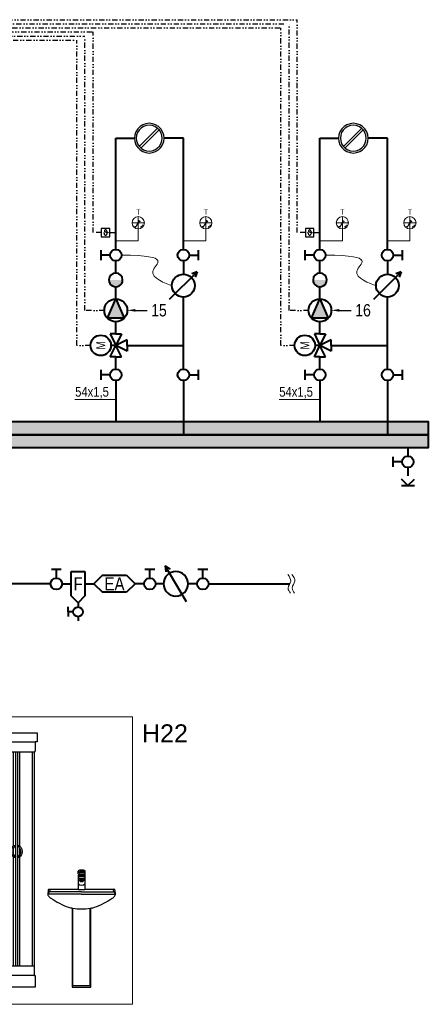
# Model space of a CAD drawing. Header units: centimetres. Extents: x 1912 to 37354, y 4932 to 6633.
# Tile 235 of 236: x 36043 to 36543, y 5196 to 6401. Entities that reach past the tile are written whole.
import ezdxf
from ezdxf import colors
from ezdxf.entities.mleader import LeaderData, LeaderLine
from ezdxf.enums import TextEntityAlignment as Align
from ezdxf.lldxf.tags import DXFTag
from ezdxf.math import Vec2, Vec3

# ---------------------------------------------------------------- set-up
doc = ezdxf.new("R2010")
doc.units = ezdxf.units.CM
doc.linetypes.add('DIVIDE2', pattern=[15.875, 6.35, -3.175, 0, -3.175, 0, -3.175])
for name, color, linetype, lineweight in [('2DH_PRO_zw', 152, 'Continuous', 15), ('CP_AXISHS', 7, 'DASHDOT', 9), ('Gruba', 7, 'Continuous', 40), ('IS_ARMATURA', 7, 'Continuous', 9), ('IS_Opis', 250, 'Continuous', 9), ('IS_Powrót', 5, 'DASH', 40), ('IS_sygnał', 210, 'DIVIDE2', 25), ('IS_Zasilanie', 1, 'SOLID', 40), ('IS_Zimna_woda', 5, 'SOLID', 40)]:
    doc.layers.add(name, color=color, linetype=linetype, lineweight=lineweight)
for name, color, linetype in [('ACQUA CALDA SANITARIA', 7, 'Continuous'), ('IS_Armatura_Therm', 250, 'SOLID'), ('SCRITTE', 7, 'Continuous')]:
    doc.layers.add(name, color=color, linetype=linetype)
doc.styles.add('styl1', font='ARIALN.TTF')
tags = doc.linetypes.add('DASH', pattern=[15, 10, -5]).pattern_tags.tags
tags[6:7] = [DXFTag(74, 4), DXFTag(75, 0), DXFTag(340, '0'), DXFTag(46, 0.0), DXFTag(50, 0.0), DXFTag(44, 0.0), DXFTag(45, 0.0)]
tags[4:5] = [DXFTag(74, 4), DXFTag(75, 0), DXFTag(340, '0'), DXFTag(46, 0.0), DXFTag(50, 0.0), DXFTag(44, 0.0), DXFTag(45, 0.0)]
tags = doc.linetypes.add('DASHDOT', pattern=[25.4, 12.7, -6.35, 0, -6.35]).pattern_tags.tags
tags[10:11] = [DXFTag(74, 4), DXFTag(75, 0), DXFTag(340, '0'), DXFTag(46, 1.0), DXFTag(50, 0.0), DXFTag(44, 0.0), DXFTag(45, 0.0)]
tags[8:9] = [DXFTag(74, 4), DXFTag(75, 0), DXFTag(340, '0'), DXFTag(46, 1.0), DXFTag(50, 0.0), DXFTag(44, 0.0), DXFTag(45, 0.0)]
tags[6:7] = [DXFTag(74, 4), DXFTag(75, 0), DXFTag(340, '0'), DXFTag(46, 1.0), DXFTag(50, 0.0), DXFTag(44, 0.0), DXFTag(45, 0.0)]
tags[4:5] = [DXFTag(74, 4), DXFTag(75, 0), DXFTag(340, '0'), DXFTag(46, 1.0), DXFTag(50, 0.0), DXFTag(44, 0.0), DXFTag(45, 0.0)]
tags = doc.linetypes.add('SOLID', pattern=[10, 10, 0]).pattern_tags.tags
tags[6:7] = [DXFTag(74, 4), DXFTag(75, 0), DXFTag(340, '0'), DXFTag(46, 0.0), DXFTag(50, 0.0), DXFTag(44, 0.0), DXFTag(45, 0.0)]
tags[4:5] = [DXFTag(74, 4), DXFTag(75, 0), DXFTag(340, '0'), DXFTag(46, 0.0), DXFTag(50, 0.0), DXFTag(44, 0.0), DXFTag(45, 0.0)]

# ---------------------------------------------------------------- blocks, each defined once
blk = doc.blocks.new('Wodomierz')
at = {"layer": 'IS_Zimna_woda', "color": 18, "true_color": 0x000000}
for points in [[(-11, 6.49), (11, -6.49)], [(11, -6.49), (8.93, -3.39)], [(11, -6.49), (7.29, -6.16)]]:
    blk.add_lwpolyline(points, dxfattribs=at)
blk.add_circle((0, 0), 7.5, dxfattribs=at)
blk = doc.blocks.new('Zawór BA')
at = {"layer": 'IS_Zimna_woda', "color": 18, "true_color": 0x000000}
for p, q in [((-7.42, 0), (7.42, 0)), ((-7.42, 0), (-12.61, -5.19)), ((-12.61, -5.19), (-7.42, -10.39)), ((7.42, 0), (12.61, -5.19)), ((12.61, -5.19), (7.42, -10.39)), ((7.42, -10.39), (-7.42, -10.39))]:
    blk.add_line(p, q, dxfattribs=at)
at = {"layer": 'IS_Zimna_woda', "color": 18, "true_color": 0x000000, "insert": (0, -5.19), "char_height": 8, "attachment_point": 5, "style": 'styl1'}
blk.add_mtext_dynamic_manual_height_columns('EA', width=14.2778, gutter_width=12.5, heights=[12.36], dxfattribs=at)
blk = doc.blocks.new('Zaworek')
at = {"layer": 'IS_Zimna_woda', "color": 18, "true_color": 0x000000}
for p, q in [((2, 0), (5.15, 0)), ((5.15, 1.72), (5.15, -1.72))]:
    blk.add_line(p, q, dxfattribs=at)
blk.add_circle((0, 0), 2, dxfattribs=at)
blk = doc.blocks.new('sanitari')
at = {"layer": 'ACQUA CALDA SANITARIA'}
for p, q in [((16575.45, 2945.54), (16577.77, 2945.54)), ((16585.27, 2945.54), (16607.5, 2945.54)), ((16578.03, 2942.32), (16575.45, 2942.32)), ((16576.1, 2942.32), (16576.1, 2874.03)), ((16577.21, 2874.03), (16577.21, 2942.32)), ((16607.14, 2942.32), (16585.44, 2942.32)), ((16590.36, 2876.89), (16590.36, 2942.32)), ((16591.85, 2876.89), (16591.85, 2942.32)), ((16600.84, 2913.62), (16600.84, 2942.32)), ((16601.53, 2913.79), (16601.53, 2942.32)), ((16602.18, 2913.79), (16602.18, 2942.32)), ((16602.72, 2913.65), (16602.72, 2942.32)), ((16606.67, 2876.89), (16606.67, 2942.32)), ((16584.09, 2916.22), (16583.65, 2914.58)), ((16583.16, 2912.78), (16581.54, 2906.76)), ((16600.17, 2912.64), (16600.1, 2911.77)), ((16600.1, 2911.77), (16600.31, 2911.02)), ((16600.53, 2913.31), (16600.17, 2912.64)), ((16600.31, 2911.02), (16600.63, 2910.55)), ((16601.02, 2913.79), (16600.53, 2913.31)), ((16600.71, 2912.64), (16600.65, 2911.77)), ((16600.65, 2911.77), (16600.85, 2911.02)), ((16601.07, 2913.31), (16600.71, 2912.64)), ((16600.84, 2911.04), (16600.84, 2912.88)), ((16600.85, 2911.02), (16601.17, 2910.55)), ((16601.02, 2913.79), (16601.56, 2913.79)), ((16601.56, 2913.79), (16601.07, 2913.31)), ((16601.53, 2910.25), (16601.53, 2913.76)), ((16602.05, 2913.79), (16602.53, 2913.3)), ((16602.05, 2913.79), (16602.59, 2913.79)), ((16602.18, 2910.33), (16602.18, 2913.66)), ((16602.73, 2911.01), (16602.39, 2910.54)), ((16602.53, 2913.3), (16602.86, 2912.65)), ((16602.59, 2913.79), (16603.07, 2913.3)), ((16602.72, 2911), (16602.72, 2912.92)), ((16602.94, 2911.76), (16602.73, 2911.01)), ((16602.86, 2912.65), (16602.94, 2911.76)), ((16603.27, 2911.01), (16602.93, 2910.54)), ((16603.07, 2913.3), (16603.41, 2912.65)), ((16603.48, 2911.76), (16603.27, 2911.01)), ((16603.41, 2912.65), (16603.48, 2911.76)), ((16600.63, 2910.55), (16601.05, 2910.19)), ((16600.84, 2876.89), (16600.84, 2910.37)), ((16601.05, 2910.19), (16601.6, 2910.19)), ((16601.17, 2910.55), (16601.6, 2910.19)), ((16601.53, 2876.89), (16601.53, 2910.19)), ((16602.39, 2910.54), (16602.03, 2910.19)), ((16602.03, 2910.19), (16602.57, 2910.19)), ((16602.18, 2876.89), (16602.18, 2910.19)), ((16602.93, 2910.54), (16602.57, 2910.19)), ((16602.72, 2876.89), (16602.72, 2910.34)), ((16620.61, 2905.11), (16620.61, 2905.96)), ((16620.68, 2904.95), (16620.68, 2904.65)), ((16621.03, 2905.4), (16621.03, 2905.59)), ((16622.22, 2905.29), (16621.14, 2905.29)), ((16621.31, 2906.03), (16621.31, 2905.96)), ((16621.31, 2905.96), (16621.31, 2905.66)), ((16622.05, 2906.03), (16622.05, 2905.96)), ((16622.05, 2905.96), (16622.05, 2905.66)), ((16622.33, 2905.59), (16622.33, 2905.4)), ((16622.68, 2904.95), (16622.68, 2904.65)), ((16622.75, 2905.11), (16622.75, 2905.96)), ((16620.65, 2904.65), (16620.65, 2900.35)), ((16621.26, 2903.14), (16621.26, 2902.86)), ((16621.68, 2904.38), (16621.68, 2904.42)), ((16622.11, 2903.14), (16622.11, 2902.86)), ((16622.71, 2904.65), (16622.71, 2900.35)), ((16611.45, 2900.04), (16611.33, 2898.86)), ((16620.65, 2900.35), (16611.78, 2900.35)), ((16621.68, 2899.63), (16611.79, 2899.63)), ((16620.65, 2900.35), (16622.71, 2900.35)), ((16621.68, 2899.63), (16631.57, 2899.63)), ((16631.58, 2900.35), (16622.71, 2900.35)), ((16632.03, 2898.86), (16631.91, 2900.04)), ((16621.68, 2898.86), (16611.38, 2898.86)), ((16621.68, 2898.86), (16632.01, 2898.86)), ((16618.82, 2894.59), (16618.82, 2870.38)), ((16619.02, 2870.93), (16619.02, 2894.56)), ((16624.34, 2870.93), (16624.34, 2894.56)), ((16624.54, 2870.38), (16624.54, 2894.59)), ((16580.01, 2890.32), (16588.32, 2890.36)), ((16588.32, 2890.36), (16588.53, 2889.96)), ((16588.53, 2889.96), (16588.69, 2889.41)), ((16580.25, 2887.98), (16579.92, 2888.68)), ((16580.96, 2887.09), (16580.25, 2887.98)), ((16581.7, 2886.38), (16580.96, 2887.09)), ((16587.73, 2887.48), (16586.87, 2886.75)), ((16588.13, 2887.99), (16587.73, 2887.48)), ((16588.59, 2888.85), (16588.13, 2887.99)), ((16588.69, 2889.41), (16588.59, 2888.85)), ((16582.38, 2885.79), (16581.7, 2886.38)), ((16583.12, 2885.46), (16582.38, 2885.79)), ((16583.85, 2885.18), (16583.12, 2885.46)), ((16584.29, 2885.18), (16583.85, 2885.18)), ((16584.72, 2885.27), (16584.29, 2885.18)), ((16585.33, 2885.58), (16584.72, 2885.27)), ((16585.95, 2885.95), (16585.33, 2885.58)), ((16586.87, 2886.75), (16585.95, 2885.95)), ((16577.21, 2876.89), (16607.14, 2876.89)), ((16607.14, 2874.03), (16575.45, 2874.03)), ((16618.82, 2870.38), (16624.54, 2870.38)), ((16619.02, 2870.93), (16624.34, 2870.93))]:
    blk.add_line(p, q, dxfattribs=at)
at = {"layer": 'ACQUA CALDA SANITARIA', "lineweight": 13}
blk.add_lwpolyline([(16570.63, 2953.18), (16637.25, 2953.18), (16637.25, 2865.16), (16570.63, 2865.16)], close=True, dxfattribs=at)
at = {"layer": 'ACQUA CALDA SANITARIA'}
blk.add_lwpolyline([(16607.5, 2945.54), (16607.5, 2942.69), (16607.14, 2942.32), (16607.14, 2874.03), (16607.5, 2874.03), (16607.5, 2870.38), (16575.45, 2870.38), (16575.45, 2948.21), (16591.74, 2948.21), (16608.03, 2948.21), (16608.03, 2945.54)], close=True, dxfattribs=at)
for points in [[(16579.39, 2945.96), (16578.99, 2946.01), (16578.42, 2946.08), (16577.8, 2946.02), (16577.72, 2945.79), (16577.8, 2945.53), (16578.09, 2944.49), (16578.46, 2943.04), (16579.02, 2940.56), (16579.39, 2938.82), (16579.68, 2937.1)], [(16585.62, 2943.64), (16585.78, 2944.56), (16585.68, 2945.19), (16585.21, 2945.59), (16583.29, 2946.15), (16582.53, 2946.25), (16581.44, 2946.21), (16579.78, 2946.05), (16578.39, 2945.75), (16578.46, 2945.52), (16578.72, 2944.49), (16579.12, 2943.63), (16579.82, 2942.84), (16580.44, 2942.51), (16580.97, 2942.25), (16581.64, 2942.05), (16582.2, 2942.05), (16582.53, 2942.13)], [(16580.79, 2942.34), (16581.24, 2944.13), (16582.13, 2945.38), (16582.9, 2945.61), (16583.96, 2945.68), (16585.21, 2945.59)], [(16585.7, 2944.1), (16585.66, 2944.1), (16584.58, 2944.7), (16583.58, 2944.58), (16583.26, 2944.42), (16583.06, 2944.02), (16582.86, 2943.3), (16582.82, 2942.82), (16582.82, 2942.38), (16582.86, 2942.11), (16584.06, 2941.63), (16584.39, 2941.63)], [(16583.51, 2941.81), (16584.4, 2935.22), (16585.39, 2928.8), (16586.13, 2920.27), (16586.62, 2913.85), (16586.75, 2906.44), (16586.75, 2898.23), (16586.75, 2890.35)], [(16584.54, 2934.29), (16579.71, 2935.56)], [(16582.54, 2934.03), (16581.24, 2931.06)], [(16582.54, 2934.03), (16582.74, 2934.27), (16583.14, 2934.27), (16583.59, 2933.74)], [(16582.82, 2933.14), (16582.86, 2933.16), (16582.94, 2933.17), (16583.03, 2933.08), (16583.09, 2932.9), (16583.15, 2932.61), (16583.14, 2932.35), (16583.1, 2932.11), (16583.04, 2931.99), (16582.98, 2931.96), (16582.87, 2931.97), (16582.8, 2932.06)], [(16583.59, 2933.74), (16584.72, 2930.64)], [(16581.18, 2930.19), (16581.24, 2931.06)], [(16581.23, 2929.76), (16581.18, 2930.19)], [(16581.64, 2929.12), (16581.41, 2929.35), (16581.23, 2929.76)], [(16584.29, 2928.9), (16581.64, 2929.12)], [(16581.74, 2931.15), (16581.8, 2931.18), (16581.91, 2931.19), (16582.03, 2931.07), (16582.13, 2930.81), (16582.22, 2930.38), (16582.2, 2930.01), (16582.14, 2929.67), (16582.05, 2929.49), (16581.97, 2929.44), (16581.81, 2929.47), (16581.7, 2929.59)], [(16583.7, 2931.48), (16583.74, 2931.5), (16583.82, 2931.51), (16583.91, 2931.42), (16583.97, 2931.24), (16584.03, 2930.94), (16584.02, 2930.69), (16583.98, 2930.45), (16583.92, 2930.33), (16583.86, 2930.3), (16583.75, 2930.31), (16583.68, 2930.4)], [(16584.72, 2930.64), (16584.88, 2929.84), (16584.84, 2929.11), (16584.29, 2928.9)], [(16582.7, 2926.33), (16582.78, 2926.37), (16582.91, 2926.38), (16583.07, 2926.23), (16583.19, 2925.9), (16583.3, 2925.37), (16583.27, 2924.92), (16583.2, 2924.49), (16583.09, 2924.26), (16582.98, 2924.21), (16582.79, 2924.24), (16582.65, 2924.39)], [(16584.44, 2926.36), (16584.52, 2926.41), (16584.65, 2926.42), (16584.81, 2926.26), (16584.93, 2925.94), (16585.04, 2925.4), (16585.02, 2924.95), (16584.94, 2924.52), (16584.83, 2924.3), (16584.73, 2924.24), (16584.53, 2924.27), (16584.39, 2924.42)], [(16584.58, 2920.83), (16584.57, 2920.78), (16584.49, 2920.3), (16584.36, 2920.04), (16584.25, 2919.98), (16584.03, 2920.01), (16583.88, 2920.19)], [(16583.93, 2922.37), (16584.01, 2922.42), (16584.16, 2922.43), (16584.34, 2922.26), (16584.48, 2921.89), (16584.56, 2921.49)], [(16584.35, 2921.53), (16584.78, 2921.45), (16584.87, 2921.24), (16584.84, 2921.02), (16584.75, 2920.85), (16584.62, 2920.81), (16584.33, 2920.91)], [(16582.34, 2915.65), (16582.44, 2915.71), (16582.61, 2915.73), (16582.81, 2915.53), (16582.96, 2915.11), (16583.1, 2914.43), (16583.07, 2913.85), (16582.98, 2913.3), (16582.83, 2913.01), (16582.7, 2912.94), (16582.46, 2912.98), (16582.28, 2913.17)], [(16584.83, 2915.87), (16584.93, 2915.93), (16585.1, 2915.94), (16585.3, 2915.75), (16585.46, 2915.33), (16585.6, 2914.64), (16585.57, 2914.07), (16585.47, 2913.51), (16585.33, 2913.22), (16585.2, 2913.15), (16584.95, 2913.19), (16584.77, 2913.39)], [(16582.97, 2908.44), (16583.03, 2908.45), (16583.12, 2908.42), (16583.18, 2908.28), (16583.17, 2908.04), (16583.1, 2907.66), (16582.97, 2907.38), (16582.81, 2907.12), (16582.67, 2907.01), (16582.59, 2907), (16582.48, 2907.07), (16582.43, 2907.2)], [(16585.88, 2908.06), (16585.94, 2908.07), (16586.03, 2908.04), (16586.09, 2907.9), (16586.08, 2907.66), (16586.01, 2907.29), (16585.88, 2907), (16585.72, 2906.75), (16585.59, 2906.63), (16585.51, 2906.62), (16585.39, 2906.69), (16585.34, 2906.83)], [(16580.75, 2899.74), (16580.8, 2899.76), (16580.9, 2899.75), (16580.99, 2899.63), (16581.03, 2899.39), (16581.03, 2899.01), (16580.96, 2898.71), (16580.86, 2898.42), (16580.75, 2898.28), (16580.67, 2898.26), (16580.54, 2898.3), (16580.47, 2898.42)], [(16583.52, 2899.64), (16583.58, 2899.66), (16583.67, 2899.65), (16583.76, 2899.52), (16583.8, 2899.29), (16583.81, 2898.91), (16583.74, 2898.6), (16583.63, 2898.32), (16583.53, 2898.18), (16583.45, 2898.15), (16583.32, 2898.2), (16583.25, 2898.32)], [(16588.63, 2889.61), (16587.95, 2889.54), (16584.01, 2889.51), (16583.18, 2889.61), (16580.47, 2889.94)], [(16579.91, 2888.74), (16580.5, 2886.79), (16581.5, 2884.31), (16582.5, 2882.12), (16582.86, 2881.4), (16583.26, 2880.96), (16583.74, 2880.92), (16584.14, 2881.08), (16584.74, 2881.88), (16585.1, 2882.84), (16585.74, 2884.51), (16586.45, 2886.38)], [(16586.45, 2886.38), (16586.18, 2881.44), (16585.86, 2878.5), (16585.55, 2877.99), (16584.78, 2877.74), (16582.86, 2877.74), (16577.21, 2878.08)]]:
    blk.add_lwpolyline(points, dxfattribs=at)
for centre, radius, start, end in [((16144.24, 2908.1), 435.14, 356.097, 4.9529), ((16603.62, 2930.49), 24.45, 168.0121, 184.6197), ((16581.36, 2932.04), 3.9, 75.2073, 115.0997), ((16581.97, 2932.92), 2.91, 28.1061, 82.416), ((16581.41, 2917.27), 11.45, 69.2673, 100.8402), ((16348.25, 2905.67), 234.12, 2.331, 5.5954), ((16584.48, 2919.68), 0.301, 164.2904, 42.879), ((16584.78, 2916.03), 0.715, 23.8698, 164.9543), ((16348.25, 2905.67), 234.12, 1.1916, 1.8581), ((16651.45, 2887.97), 72.39, 164.9543, 177.2128), ((16628.03, 2892.65), 43.84, 160.359, 183.0182), ((16620.7, 2905.96), 0.0948, 122.0017, 180), ((16620.7, 2905.96), 0.0948, 180, 237.9983), ((16620.7, 2905.11), 0.0909, 176.9832, 180), ((16620.7, 2905.11), 0.0909, 180, 238.7191), ((16621.16, 2905.22), 0.964, 104.5123, 122.0017), ((16621.16, 2906.69), 0.964, 237.9983, 253.8563), ((16621.16, 2905.87), 0.982, 238.7191, 255.8744), ((16621.68, 2904.47), 1.11, 151.3411, 154.1581), ((16620.78, 2904.97), 0.0917, 180, 237.3404), ((16621.21, 2905.63), 0.883, 237.3404, 255.1306), ((16620.84, 2905.59), 0.185, 0, 73.8563), ((16621.47, 2904.02), 2.2, 96.1198, 104.5123), ((16621.47, 2907.11), 2.26, 255.8744, 264.049), ((16621.14, 2905.4), 0.111, 180, 270), ((16621.47, 2907.68), 2.26, 259.7773, 264.049), ((16621.68, 2902.1), 4.14, 90, 96.1198), ((16621.68, 2909.67), 4.25, 264.049, 270), ((16621.34, 2906.03), 0.0329, 122.1163, 180), ((16621.68, 2910.19), 4.25, 265.0167, 270), ((16621.68, 2910.12), 4.25, 265.0167, 270), ((16621.42, 2905.66), 0.111, 180, 266.4205), ((16621.5, 2905.78), 0.331, 104.5742, 122.1163), ((16621.68, 2909.8), 4.25, 266.4205, 270), ((16621.61, 2905.37), 0.756, 96.1468, 104.5742), ((16621.68, 2904.71), 1.42, 90, 96.1468), ((16621.68, 2902.1), 4.14, 83.8802, 90), ((16621.68, 2904.71), 1.42, 83.8532, 90), ((16621.68, 2910.19), 4.25, 270, 274.9833), ((16621.68, 2910.12), 4.25, 270, 274.9833), ((16621.68, 2909.8), 4.25, 270, 273.5795), ((16621.68, 2909.67), 4.25, 270, 275.951), ((16621.75, 2905.37), 0.756, 75.4258, 83.8532), ((16621.86, 2905.78), 0.331, 57.8837, 75.4258), ((16621.94, 2905.66), 0.111, 273.5795, 0), ((16622.02, 2906.03), 0.0329, 0, 57.8837), ((16621.89, 2904.02), 2.2, 75.4877, 83.8802), ((16621.89, 2907.68), 2.26, 275.951, 280.2227), ((16621.89, 2907.11), 2.26, 275.951, 284.1256), ((16622.22, 2905.4), 0.111, 270, 360), ((16622.52, 2905.59), 0.185, 106.1437, 180), ((16622.15, 2905.63), 0.883, 284.8694, 302.6596), ((16622.2, 2905.22), 0.964, 57.9983, 75.4877), ((16622.2, 2905.87), 0.982, 284.1256, 301.2809), ((16622.2, 2906.69), 0.964, 286.1437, 302.0017), ((16622.58, 2904.97), 0.0917, 302.6596, 0), ((16621.68, 2904.47), 1.11, 25.8419, 28.6589), ((16622.66, 2905.96), 0.0948, 360, 57.9983), ((16622.66, 2905.96), 0.0948, 302.0017, 0), ((16622.66, 2905.11), 0.0909, 301.2809, 0), ((16622.66, 2905.11), 0.0909, 0, 3.0168), ((16620.74, 2904.65), 0.0921, 126.7807, 180), ((16620.74, 2904.65), 0.0921, 180, 237.8952), ((16621.02, 2903.84), 0.37, 103.7194, 180), ((16621.02, 2903.27), 0.37, 103.7194, 180), ((16621.68, 2904.45), 1.57, 228.7898, 254.3007), ((16621.68, 2903.23), 1.57, 228.7898, 311.2102), ((16621.06, 2904.64), 0.414, 199.1592, 240.0948), ((16620.76, 2904.65), 0.0752, 180, 240.6972), ((16621.18, 2905.36), 0.928, 237.8952, 255.432), ((16621.68, 2904.59), 1.57, 231.5492, 243.802), ((16621.19, 2905.43), 0.965, 240.6972, 256.9128), ((16621.68, 2901.12), 3.17, 76.2806, 103.7194), ((16621.68, 2900.55), 3.17, 76.2806, 103.7194), ((16621.48, 2906.51), 2.12, 255.432, 263.8559), ((16621.49, 2906.69), 2.26, 256.9128, 264.4998), ((16621.5, 2906.72), 2, 255.1306, 263.724), ((16621.11, 2903.14), 0.0777, 127.2408, 180), ((16621.11, 2903.14), 0.0777, 180, 232.7592), ((16621.38, 2902.79), 0.521, 107.4777, 127.2408), ((16621.38, 2903.49), 0.521, 232.7592, 252.5223), ((16621.56, 2902.21), 1.12, 97.4308, 107.4777), ((16621.56, 2904.07), 1.12, 252.5223, 254.2426), ((16621.68, 2909.09), 4.25, 264.049, 270), ((16621.68, 2908.36), 3.98, 263.8559, 270), ((16621.3, 2903.14), 0.0495, 126.7242, 180), ((16621.3, 2902.86), 0.0495, 126.7242, 180), ((16621.3, 2902.86), 0.0495, 180, 233.2758), ((16621.68, 2908.71), 4.29, 264.4998, 270), ((16621.69, 2908.45), 3.75, 263.724, 270), ((16621.48, 2902.9), 0.345, 107.172, 126.7242), ((16621.48, 2902.62), 0.345, 107.172, 126.7242), ((16621.48, 2903.1), 0.345, 233.2758, 252.828), ((16621.6, 2902.52), 0.75, 97.2941, 107.172), ((16621.6, 2902.24), 0.75, 97.2941, 107.172), ((16621.6, 2903.48), 0.75, 252.828, 262.7059), ((16621.68, 2901.29), 2.05, 90, 97.4308), ((16621.68, 2901.9), 1.37, 90, 97.2941), ((16621.68, 2901.62), 1.37, 90, 97.2941), ((16621.68, 2904.1), 1.37, 262.7059, 270), ((16621.67, 2908.45), 3.75, 270, 276.276), ((16621.68, 2909.09), 4.25, 270, 275.951), ((16621.68, 2908.71), 4.29, 270, 275.5002), ((16621.68, 2908.36), 3.98, 270, 276.1441), ((16621.68, 2901.29), 2.05, 82.5692, 90), ((16621.68, 2901.9), 1.37, 82.7059, 90), ((16621.68, 2901.62), 1.37, 82.7059, 90), ((16621.68, 2904.1), 1.37, 270, 277.2941), ((16621.76, 2902.52), 0.75, 72.828, 82.7059), ((16621.76, 2902.24), 0.75, 72.828, 82.7059), ((16621.76, 2903.48), 0.75, 277.2941, 287.172), ((16621.8, 2902.21), 1.12, 72.5223, 82.5692), ((16621.88, 2902.9), 0.345, 53.2758, 72.828), ((16621.88, 2902.62), 0.345, 53.2758, 72.828), ((16621.88, 2903.1), 0.345, 287.172, 306.7242), ((16621.86, 2906.72), 2, 276.276, 284.8694), ((16621.88, 2906.69), 2.26, 275.5002, 283.0872), ((16622.06, 2903.14), 0.0495, 360, 53.2758), ((16622.06, 2902.86), 0.0495, 360, 53.2758), ((16622.06, 2902.86), 0.0495, 306.7242, 0), ((16621.88, 2906.51), 2.12, 276.1441, 284.568), ((16621.68, 2904.45), 1.57, 285.6993, 294.3157), ((16621.8, 2904.07), 1.12, 285.7574, 287.4777), ((16621.98, 2902.79), 0.521, 52.7592, 72.5223), ((16621.98, 2903.49), 0.521, 287.4777, 307.2408), ((16622.25, 2903.14), 0.0777, 0, 52.7592), ((16622.25, 2903.14), 0.0777, 307.2408, 0), ((16621.68, 2904.45), 1.57, 294.3157, 311.2102), ((16621.68, 2904.59), 1.57, 296.198, 308.4508), ((16622.17, 2905.43), 0.965, 283.0872, 299.3028), ((16622.18, 2905.36), 0.928, 284.568, 302.1048), ((16622.35, 2903.84), 0.37, 0, 76.2806), ((16622.35, 2903.27), 0.37, 0, 76.2806), ((16622.3, 2904.64), 0.414, 299.9052, 340.8408), ((16622.6, 2904.65), 0.0752, 299.3028, 0), ((16622.62, 2904.65), 0.0921, 302.1048, 0), ((16622.62, 2904.65), 0.0921, 360, 53.2193), ((16612.08, 2898.91), 0.703, 127.6407, 184.6144), ((16611.74, 2900.07), 0.288, 81.8118, 184.6538), ((16611.3, 2899.91), 0.562, 307.6126, 351.6721), ((16612.43, 2899.76), 0.578, 91.6658, 172.8846), ((16630.93, 2899.76), 0.578, 7.1154, 88.3342), ((16632.06, 2899.91), 0.562, 188.3279, 232.3874), ((16631.62, 2900.07), 0.288, 355.3462, 98.1882), ((16631.29, 2898.89), 0.722, 357.5227, 53.7299), ((16612.08, 2898.84), 0.749, 178.6323, 218.1999), ((16613.6, 2899.87), 2.58, 215.4781, 239.6253), ((16625.68, 2917), 23.54, 235.3358, 250.1597), ((16617.68, 2917), 23.54, 289.8403, 304.6642), ((16629.76, 2899.87), 2.58, 300.3747, 324.5219), ((16631.16, 2898.88), 0.864, 324.5219, 358.6459), ((16620.99, 2906.06), 11.67, 253.5521, 259.2652), ((16620.99, 2906.06), 11.67, 260.2606, 273.3701), ((16622.37, 2906.06), 11.67, 266.6299, 279.7394), ((16622.37, 2906.06), 11.67, 280.7348, 286.4479), ((16580.22, 2891.45), 1.07, 177.9616, 256.1709), ((16580.89, 2889.47), 1.23, 136.0015, 216.3205), ((16576.34, 2890.82), 7.38, 323.2746, 347.5864), ((16578.74, 2878.37), 0.383, 163.1922, 268.8667)]:
    blk.add_arc(centre, radius, start, end, dxfattribs=at)
at = {"layer": 'ACQUA CALDA SANITARIA', "extrusion": (0, 0, -1)}
for centre, major_axis, ratio, start_param, end_param in [((16583.94, 2943.57), (1.2, 1.66), 0.573156, 2.489608, 7.094213), ((16584.39, 2921.25), (0.02, 1.54), 0.448685, 3.405331, 8.93044), ((16584.34, 2921.22), (0.007, 0.306), 0.606753, 3.141593, 6.479681)]:
    blk.add_ellipse(centre, major_axis=major_axis, ratio=ratio, start_param=start_param, end_param=end_param, dxfattribs=at)
for centre, major_axis, ratio in [((16584.91, 2942.68), (0.64, 1.01), 0.533749), ((16584.91, 2942.68), (0.452, 0.705), 0.533749), ((16583.02, 2932.57), (0.004, 0.152), 0.606753), ((16583.05, 2932.59), (0.012, 0.763), 0.448685), ((16582.07, 2930.35), (0.02, 1.1), 0.448685), ((16582.03, 2930.33), (0.005, 0.218), 0.606753), ((16583.93, 2930.92), (0.012, 0.763), 0.448685), ((16583.91, 2930.91), (0.004, 0.152), 0.606753), ((16583.11, 2925.33), (0.02, 1.37), 0.448685), ((16584.85, 2925.37), (0.02, 1.37), 0.448685), ((16583.07, 2925.31), (0.006, 0.272), 0.606753), ((16584.81, 2925.34), (0.006, 0.272), 0.606753), ((16582.86, 2914.38), (0.03, 1.75), 0.448685), ((16582.81, 2914.35), (0.008, 0.348), 0.606753), ((16585.36, 2914.6), (0.03, 1.75), 0.448685), ((16585.3, 2914.57), (0.008, 0.348), 0.606753), ((16582.97, 2907.69), (0.374, 0.874), 0.448685), ((16585.88, 2907.31), (0.374, 0.874), 0.448685), ((16582.94, 2907.69), (0.076, 0.173), 0.606753), ((16585.85, 2907.31), (0.076, 0.173), 0.606753), ((16580.9, 2899.01), (0.188, 0.932), 0.448685), ((16580.87, 2899), (0.039, 0.185), 0.606753), ((16583.68, 2898.91), (0.188, 0.932), 0.448685), ((16583.64, 2898.89), (0.039, 0.185), 0.606753), ((16586.44, 2886.98), (0.523, 0.599), 0.36133), ((16584.44, 2883.7), (0.06, 0.897), 0.554766)]:
    blk.add_ellipse(centre, major_axis=major_axis, ratio=ratio, dxfattribs=at)
at = {"layer": 'ACQUA CALDA SANITARIA'}
blk.add_open_spline([(16584.49, 2884.47), (16584.51, 2884.47), (16584.54, 2884.47), (16584.59, 2884.44), (16584.62, 2884.42), (16584.7, 2884.32), (16584.75, 2884.21), (16584.82, 2883.95), (16584.83, 2883.81), (16584.81, 2883.53), (16584.78, 2883.4), (16584.68, 2883.15), (16584.61, 2883.04), (16584.52, 2882.96), (16584.49, 2882.94), (16584.43, 2882.92), (16584.41, 2882.92), (16584.37, 2882.92), (16584.34, 2882.93), (16584.29, 2882.95), (16584.26, 2882.98), (16584.18, 2883.07), (16584.12, 2883.18), (16584.06, 2883.44), (16584.05, 2883.58), (16584.07, 2883.86), (16584.1, 2884), (16584.19, 2884.25), (16584.26, 2884.35), (16584.36, 2884.43), (16584.39, 2884.45), (16584.45, 2884.47), (16584.47, 2884.48), (16584.49, 2884.47)], degree=3, knots=[0, 0, 0, 0, 0.261799, 0.261799, 0.523599, 0.523599, 1.047198, 1.047198, 1.570796, 1.570796, 2.094395, 2.094395, 2.617994, 2.617994, 2.879793, 2.879793, 3.141593, 3.141593, 3.403392, 3.403392, 3.665191, 3.665191, 4.18879, 4.18879, 4.712389, 4.712389, 5.235988, 5.235988, 5.759587, 5.759587, 6.021386, 6.021386, 6.283185, 6.283185, 6.283185, 6.283185], dxfattribs=at)
at = {"layer": 'SCRITTE', "insert": (16664.42, 2948.09), "char_height": 5.5, "width": 48.5368, "attachment_point": 5}
blk.add_mtext('\\pxql;{\\fArial|b0|i0|c0|p34;H22}', dxfattribs=at)
blk = doc.blocks.new('Filtr F')
at = {"layer": 'IS_Zimna_woda', "color": 18, "true_color": 0x000000}
for p, q in [((0, 4.19), (14.83, 4.19)), ((0, -4.19), (0, 4.19)), ((14.83, 4.19), (19.03, 0)), ((19.03, 0), (14.83, -4.19)), ((19.03, 0), (21.62, 0)), ((27.55, 0), (30.15, 0)), ((14.83, -4.19), (0, -4.19)), ((24.59, -5.93), (21.62, -5.93)), ((24.59, -2.97), (24.59, -5.93)), ((24.59, -5.93), (27.55, -5.93))]:
    blk.add_line(p, q, dxfattribs=at)
blk.add_circle((24.59, 0), 2.97, dxfattribs=at)
at = {"layer": 'IS_Zimna_woda', "color": 18, "true_color": 0x000000, "insert": (7.39, 0.09), "char_height": 8, "attachment_point": 5, "rotation": 90, "style": 'styl1'}
blk.add_mtext_dynamic_manual_height_columns('\\pxqc;F', width=8.2982, gutter_width=12.5, heights=[14.83], dxfattribs=at)
blk = doc.blocks.new('ZS')
at = {"layer": 'IS_Zimna_woda', "color": 18, "true_color": 0x000000}
for p, q in [((0, 0), (0, -10)), ((0, -24), (0, -34)), ((0, -46), (-8, -38)), ((-8, -46), (0, -46)), ((0, -46), (8, -38)), ((0, -46), (8, -46))]:
    blk.add_line(p, q, dxfattribs=at)
at = {"layer": 'IS_Zimna_woda', "xscale": 3.517579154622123, "yscale": 3.517579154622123, "zscale": 3.517579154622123, "rotation": 180}
blk.add_blockref('Zaworek', (0, -17), dxfattribs=at)
blk = doc.blocks.new('Pompa')
at = {"layer": 'Gruba'}
h = blk.add_hatch(color=256, dxfattribs=at)
h.dxf.hatch_style = 1
h.paths.add_polyline_path([(9.4, 10.3), (-14, 0), (9.4, -10.3)])
for p, q in [((-14, 0), (9.4, 10.3)), ((9.4, -10.3), (-14, 0)), ((9.4, 10.3), (9.4, -10.3))]:
    blk.add_line(p, q, dxfattribs=at)
blk.add_circle((0, 0), 14, dxfattribs=at)
blk = doc.blocks.new('zawórzwrotny11')
at = {"layer": 'IS_Zimna_woda', "true_color": 0x000000}
h = blk.add_hatch(color=18, dxfattribs=at)
edge = h.paths.add_edge_path()
edge.add_arc((0, 0), 8.39, -899.9318, -719.9318, ccw=False)
edge.add_line((-8.4, 0), (8.4, 0))
at = {"layer": 'IS_Zimna_woda', "color": 18, "true_color": 0x000000}
for start, end in [(0.0682, 180.0682), (180.0682, 0.0682)]:
    blk.add_arc((0, 0), 8.39, start, end, dxfattribs=at)
blk = doc.blocks.new('A$C5091697A')
at = {"layer": 'IS_Armatura_Therm'}
for p, q in [((6.9, 6.75), (0, 6.75)), ((0, 0), (6.9, 0)), ((2.3, 2.95), (2.3, 2.51)), ((2.3, 2.51), (2.44, 2.08)), ((2.44, 2.08), (2.59, 1.8)), ((2.59, 1.8), (2.87, 1.65)), ((3.02, 5.39), (2.87, 5.24)), ((3.74, 3.66), (2.87, 4.09)), ((2.87, 1.65), (3.02, 1.36)), ((3.3, 5.53), (3.02, 5.39)), ((3.02, 1.36), (3.3, 1.36)), ((3.59, 5.53), (3.3, 5.53)), ((3.3, 1.36), (3.59, 1.36)), ((3.88, 5.53), (3.59, 5.53)), ((3.59, 1.36), (3.88, 1.36)), ((3.74, 3.66), (4.02, 3.52)), ((4.02, 5.39), (3.88, 5.53)), ((3.88, 1.36), (4.02, 1.51)), ((4.31, 5.1), (4.02, 5.39)), ((5.89, 3.09), (4.02, 3.52)), ((4.02, 1.51), (4.31, 1.65)), ((4.45, 4.96), (4.31, 5.1)), ((4.31, 1.65), (4.45, 1.94)), ((4.6, 4.53), (4.45, 4.96)), ((4.45, 1.94), (4.6, 2.23)), ((4.74, 4.24), (4.6, 4.53)), ((4.6, 2.23), (4.74, 2.66)), ((4.88, 3.81), (4.74, 4.24)), ((4.74, 2.66), (4.88, 2.95)), ((4.88, 3.38), (4.88, 3.81)), ((4.88, 2.95), (4.88, 3.38)), ((6.9, 0), (6.9, 6.75)), ((6.9, 3.38), (11.9, 3.38))]:
    blk.add_line(p, q, dxfattribs=at)
blk.add_lwpolyline([(0, 0), (6.9, 0), (6.9, 6.75), (0, 6.75), (0, 0)], close=True, dxfattribs=at)
for points in [[(1.87, 2.95), (1.72, 2.8)], [(1.87, 2.95), (1.72, 2.8)], [(2.3, 2.95), (2.16, 3.09), (2.01, 3.09), (1.87, 2.95)], [(2.3, 2.95), (2.16, 3.09), (2.01, 3.09), (1.87, 2.95)], [(2.3, 2.95), (2.3, 2.51), (2.44, 2.08), (2.59, 1.8), (2.87, 1.65), (3.02, 1.36), (3.3, 1.36), (3.59, 1.36), (3.88, 1.36), (4.02, 1.51), (4.31, 1.65), (4.45, 1.94), (4.6, 2.23), (4.74, 2.66), (4.88, 2.95), (4.88, 3.38), (4.88, 3.81), (4.74, 4.24), (4.6, 4.53), (4.45, 4.96), (4.31, 5.1), (4.02, 5.39), (3.88, 5.53), (3.59, 5.53), (3.3, 5.53), (3.02, 5.39), (2.87, 5.24)], [(2.73, 5.1), (2.59, 4.81)], [(2.73, 5.1), (2.59, 4.81)], [(2.59, 4.81), (2.59, 4.53)], [(2.59, 4.81), (2.59, 4.53)], [(2.59, 4.53), (2.59, 4.38)], [(2.59, 4.53), (2.59, 4.38)], [(2.59, 4.38), (2.87, 4.09)], [(2.59, 4.38), (2.87, 4.09)], [(2.87, 5.24), (2.73, 5.1)], [(2.87, 5.24), (2.73, 5.1)], [(3.74, 3.66), (2.87, 4.09)], [(3.74, 3.66), (4.02, 3.52)], [(5.89, 3.09), (4.02, 3.52)]]:
    blk.add_lwpolyline(points, dxfattribs=at)
blk = doc.blocks.new('T')
for p, q in [((0.6, 24.8), (2.1, 23.9)), ((-3.7, 17.7), (-4.1, 17.2)), ((-3.6, 17.6), (-4, 17.1)), ((-3.6, 17.6), (-3.7, 17.7)), ((-2.9, 17.1), (-3.2, 16.5)), ((-3.1, 16.5), (-3.2, 16.5)), ((-2.8, 17.1), (-3.1, 16.5)), ((-2.8, 17.1), (-2.9, 17.1)), ((-2.8, 17.3), (-0.4, 21.9)), ((0.1, 21.6), (-2.8, 17.3)), ((2.8, 17.1), (2.9, 17.1)), ((2.8, 17.1), (3.1, 16.5)), ((2.9, 17.1), (3.2, 16.5)), ((3.1, 16.5), (3.2, 16.5)), ((3.6, 17.6), (3.7, 17.7)), ((3.6, 17.6), (4, 17.1)), ((3.7, 17.7), (4.1, 17.2)), ((4, 17.1), (4.1, 17.2)), ((4.3, 18.3), (4.4, 18.4)), ((4.3, 18.3), (4.8, 17.9)), ((4.4, 18.4), (4.9, 18)), ((4.8, 17.9), (4.9, 18)), ((4.9, 19.1), (5, 19.2)), ((4.9, 19.1), (5.5, 18.8)), ((5, 19.2), (5.5, 18.9)), ((5.5, 18.8), (5.5, 18.9))]:
    blk.add_line(p, q)
for centre, major_axis, start_param, end_param in [((-3.3, 24.1), (-2.57, 2.57), 3.460412, 4.06239), ((0.5, 24.6), (-0.166, 0.166), -1.308966, 0.821497), ((0, 22), (0.308, 0.308), 5.497787, 11.780972), ((3.4, 20.2), (-2.55, 2.55), -0.399985, 0.207792), ((2, 23.7), (0.166, 0.166), 4.412711, 6.545016)]:
    blk.add_ellipse(centre, major_axis=major_axis, ratio=1, start_param=start_param, end_param=end_param)
at = {"layer": 'CP_AXISHS'}
for p, q in [((0, 14.5), (0, 29.5)), ((-7.5, 22), (7.5, 22))]:
    blk.add_line(p, q, dxfattribs=at)
at = {"layer": 'IS_ARMATURA'}
blk.add_line((0, 0), (0, 14.5), dxfattribs=at)
at = {"layer": 'IS_ARMATURA', "lineweight": 18}
blk.add_circle((0, 22), 7.5, dxfattribs=at)
at = {"layer": 'IS_Armatura_Therm', "insert": (-7.5, 38.6), "char_height": 6.72, "attachment_point": 1, "style": 'styl1'}
blk.add_mtext_dynamic_manual_height_columns('\\pxqc;T', width=15, gutter_width=8.4, heights=[0], dxfattribs=at)
blk = doc.blocks.new('3D mieszający')
at = {"layer": 'Gruba'}
for p, q in [((56358.6, 77245.3), (56351.7, 77245.3)), ((56351.7, 77245.3), (56358.6, 77231.4)), ((56358.6, 77245.3), (56365.5, 77245.3)), ((56365.5, 77245.3), (56358.6, 77231.4)), ((56344.6, 77231.4), (56344.6, 77238.2)), ((56344.6, 77238.2), (56358.6, 77231.4)), ((56344.6, 77231.4), (56344.6, 77224.5)), ((56344.6, 77224.5), (56358.6, 77231.4)), ((56372.6, 77238.2), (56358.6, 77231.4)), ((56372.6, 77224.5), (56358.6, 77231.4)), ((56358.6, 77231.4), (56358.6, 77225.4)), ((56372.6, 77231.4), (56372.6, 77238.2)), ((56372.6, 77231.4), (56372.6, 77224.5))]:
    blk.add_line(p, q, dxfattribs=at)
blk.add_circle((56358.6, 77212.9), 12.5, dxfattribs=at)
at = {"layer": 'Gruba', "style": 'styl1'}
blk.add_text('M', height=11, rotation=180, dxfattribs=at).set_placement((56358.6, 77212.9), align=Align.MIDDLE_CENTER)

msp = doc.modelspace()

# ---------------------------------------------------------------- hatches: boundary and pattern name
at = {"layer": 'IS_Powrót', "linetype": 'ByBlock'}
h = msp.add_hatch(color=256, dxfattribs=at)
h.dxf.hatch_style = 1
h.paths.add_polyline_path([(35400.6, 5876.6), (36543.4, 5876.6), (36543.4, 5892.8), (35400.6, 5892.8)])
at = {"layer": 'IS_Zasilanie'}
h = msp.add_hatch(color=256, dxfattribs=at)
h.dxf.hatch_style = 1
h.paths.add_polyline_path([(35400.6, 5892.8), (36543.4, 5892.8), (36543.4, 5909.1), (35400.6, 5909.1)])

# ---------------------------------------------------------------- linework, layer by layer
at = {"layer": 'IS_ARMATURA'}
for p, q in [((36188.1, 6130.3), (36160.6, 6130.3)), ((36270.9, 6130.3), (36243.4, 6130.3)), ((36438.1, 6130.3), (36410.6, 6130.3)), ((36520.9, 6130.3), (36493.4, 6130.3))]:
    msp.add_line(p, q, dxfattribs=at)
at = {"layer": 'IS_Armatura_Therm'}
for points in [[(36219.7, 6255.8), (36219.3, 6260), (36218, 6263.7), (36215.8, 6267.2), (36212.8, 6270), (36209.4, 6272.3), (36205.6, 6273.6), (36201.6, 6274.1), (36197.5, 6273.6), (36193.7, 6272.3), (36190.3, 6270), (36187.4, 6267.2), (36185.2, 6263.7), (36183.8, 6260), (36183.4, 6255.8), (36183.8, 6251.8), (36185.2, 6247.9), (36187.4, 6244.5), (36190.3, 6241.6), (36193.7, 6239.4), (36197.5, 6238.2), (36201.6, 6237.7), (36205.6, 6238.2), (36209.4, 6239.4), (36212.8, 6241.6), (36215.8, 6244.5), (36218, 6247.9), (36219.3, 6251.8), (36219.7, 6255.8)], [(36217.4, 6255.8), (36217, 6259.4), (36215.8, 6262.7), (36214, 6265.7), (36211.4, 6268.3), (36208.5, 6270.2), (36205.1, 6271.3), (36201.6, 6271.8), (36198, 6271.3), (36194.7, 6270.2), (36191.7, 6268.3), (36189.1, 6265.7), (36187.2, 6262.7), (36186.1, 6259.4), (36185.7, 6255.8), (36186.1, 6252.4), (36187.2, 6248.9), (36189.1, 6245.9), (36191.7, 6243.5), (36194.7, 6241.6), (36198, 6240.5), (36201.6, 6240), (36205.1, 6240.5), (36208.5, 6241.6), (36211.4, 6243.5), (36214, 6245.9), (36215.8, 6248.9), (36217, 6252.4), (36217.4, 6255.8)], [(36469.7, 6255.8), (36469.3, 6260), (36468, 6263.7), (36465.8, 6267.2), (36462.8, 6270), (36459.4, 6272.3), (36455.6, 6273.6), (36451.6, 6274.1), (36447.5, 6273.6), (36443.7, 6272.3), (36440.3, 6270), (36437.4, 6267.2), (36435.2, 6263.7), (36433.8, 6260), (36433.4, 6255.8), (36433.8, 6251.8), (36435.2, 6247.9), (36437.4, 6244.5), (36440.3, 6241.6), (36443.7, 6239.4), (36447.5, 6238.2), (36451.6, 6237.7), (36455.6, 6238.2), (36459.4, 6239.4), (36462.8, 6241.6), (36465.8, 6244.5), (36468, 6247.9), (36469.3, 6251.8), (36469.7, 6255.8)], [(36467.4, 6255.8), (36467, 6259.4), (36465.8, 6262.7), (36464, 6265.7), (36461.4, 6268.3), (36458.5, 6270.2), (36455.1, 6271.3), (36451.6, 6271.8), (36448, 6271.3), (36444.7, 6270.2), (36441.7, 6268.3), (36439.1, 6265.7), (36437.2, 6262.7), (36436.1, 6259.4), (36435.7, 6255.8), (36436.1, 6252.4), (36437.2, 6248.9), (36439.1, 6245.9), (36441.7, 6243.5), (36444.7, 6241.6), (36448, 6240.5), (36451.6, 6240), (36455.1, 6240.5), (36458.5, 6241.6), (36461.4, 6243.5), (36464, 6245.9), (36465.8, 6248.9), (36467, 6252.4), (36467.4, 6255.8)]]:
    msp.add_lwpolyline(points, close=True, dxfattribs=at)
for points in [[(36189.4, 6245.6), (36211.8, 6268)], [(36439.4, 6245.6), (36461.8, 6268)], [(36191.3, 6243.8), (36213.7, 6266.2)], [(36441.3, 6243.8), (36463.7, 6266.2)]]:
    msp.add_lwpolyline(points, dxfattribs=at)
at = {"layer": 'IS_Opis'}
for p, q in [((36160.6, 5936.1), (36110.6, 5936.1)), ((36410.6, 5936.1), (36360.6, 5936.1))]:
    msp.add_line(p, q, dxfattribs=at)
for points in [[(36229.4, 6075.4), (36222.3, 6077.6), (36184.7, 6091.3), (36232.2, 6112.6), (36167.7, 6112.6)], [(36479.4, 6075.4), (36472.3, 6077.6), (36434.7, 6091.3), (36482.2, 6112.6), (36417.7, 6112.6)]]:
    msp.add_open_spline(points, degree=3, dxfattribs=at)
for points in [[(36371.4, 5721.7), (36374.9, 5713.7), (36371.7, 5705.1), (36374.5, 5698.8)], [(36376.4, 5721.7), (36379.9, 5713.7), (36376.7, 5705.1), (36379.5, 5698.8)]]:
    msp.add_spline(points, degree=3, dxfattribs=at)
at = {"layer": 'IS_Powrót'}
for p, q in [((36243.4, 6255.8), (36219.7, 6255.8)), ((36243.4, 6119.6), (36243.4, 6255.8)), ((36493.4, 6255.8), (36469.7, 6255.8)), ((36493.4, 6119.6), (36493.4, 6255.8)), ((36243.4, 6105.6), (36243.4, 6089.4)), ((36493.4, 6105.6), (36493.4, 6089.4)), ((36243.4, 5973.2), (36243.4, 6061.4)), ((36493.4, 5973.2), (36493.4, 6061.4)), ((36174.6, 6002.1), (36243.4, 6002.1)), ((36424.6, 6002.1), (36493.4, 6002.1)), ((36243.4, 5959.1), (36243.4, 5892.8)), ((36493.4, 5959.1), (36493.4, 5892.8))]:
    msp.add_line(p, q, dxfattribs=at)
at = {"layer": 'IS_Powrót', "linetype": 'ByBlock'}
msp.add_lwpolyline([(35400.6, 5892.8), (36543.4, 5892.8), (36543.4, 5876.6), (35400.6, 5876.6)], close=True, dxfattribs=at)
at = {"layer": 'IS_sygnał'}
for p, q in [((35175.7, 6400.9), (36382.8, 6400.9)), ((36382.8, 6140.3), (36382.8, 6400.9)), ((35165.7, 6390.9), (36362.8, 6390.9)), ((35170.7, 6395.9), (36372.8, 6395.9)), ((36362.8, 6002.1), (36362.8, 6390.9)), ((36372.8, 6045.1), (36372.8, 6395.9)), ((35155.7, 6380.9), (36122.8, 6380.9)), ((35160.7, 6385.9), (36132.8, 6385.9)), ((36122.8, 6045.1), (36122.8, 6380.9)), ((36132.8, 6140.3), (36132.8, 6385.9)), ((35150.7, 6375.9), (36112.8, 6375.9)), ((36112.8, 6002.1), (36112.8, 6375.9)), ((36142.8, 6140.3), (36132.8, 6140.3)), ((36392.8, 6140.3), (36382.8, 6140.3)), ((36146.7, 6045.1), (36122.8, 6045.1)), ((36396.7, 6045.1), (36372.8, 6045.1)), ((36129.6, 6002.1), (36112.8, 6002.1)), ((36379.6, 6002.1), (36362.8, 6002.1))]:
    msp.add_line(p, q, dxfattribs=at)
at = {"layer": 'IS_Zasilanie'}
for p, q in [((36160.6, 6119.6), (36160.6, 6255.8)), ((36160.6, 6255.8), (36183.4, 6255.8)), ((36410.6, 6119.6), (36410.6, 6255.8)), ((36410.6, 6255.8), (36433.4, 6255.8)), ((36160.6, 6090.6), (36160.6, 6105.6)), ((36410.6, 6090.6), (36410.6, 6105.6)), ((36160.6, 6058.9), (36160.6, 6073.9)), ((36410.6, 6058.9), (36410.6, 6073.9)), ((36160.6, 6016.1), (36160.6, 6031.1)), ((36410.6, 6016.1), (36410.6, 6031.1)), ((36160.6, 5973.2), (36160.6, 5988.2)), ((36410.6, 5973.2), (36410.6, 5988.2)), ((36160.6, 5959.1), (36160.6, 5909.1)), ((36410.6, 5959.1), (36410.6, 5909.1))]:
    msp.add_line(p, q, dxfattribs=at)
msp.add_lwpolyline([(35400.6, 5909.1), (36543.4, 5909.1), (36543.4, 5892.8), (35400.6, 5892.8)], close=True, dxfattribs=at)
at = {"layer": 'IS_Zimna_woda'}
for p, q in [((36080.8, 5710.3), (35991.2, 5710.3)), ((36094.9, 5710.3), (36105.9, 5710.3)), ((36122.7, 5710.3), (36133.8, 5710.3)), ((36195.3, 5710.3), (36184.2, 5710.3)), ((36219.1, 5710.3), (36209.3, 5710.3)), ((36260.2, 5710.3), (36249.1, 5710.3)), ((36274.2, 5710.3), (36373.6, 5710.3))]:
    msp.add_line(p, q, dxfattribs=at)

# ---------------------------------------------------------------- block references
at = {"lineweight": 30, "xscale": 4, "yscale": 4, "zscale": 4}
msp.add_blockref('sanitari', (-30368, -6265.1), dxfattribs=at)
at = {"layer": '2DH_PRO_zw', "rotation": 269.9999999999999}
for p in [(-41070.7, 62360.8), (-40820.7, 62360.8)]:
    msp.add_blockref('3D mieszający', p, dxfattribs=at)
at = {"layer": 'Gruba', "lineweight": 15, "rotation": 270}
for p in [(36160.6, 6045.1), (36410.6, 6045.1)]:
    msp.add_blockref('Pompa', p, dxfattribs=at)
at = {"layer": 'IS_ARMATURA'}
for p in [(36188.1, 6130.3), (36270.9, 6130.3), (36438.1, 6130.3), (36520.9, 6130.3)]:
    msp.add_blockref('T', p, dxfattribs=at)
at = {"layer": 'IS_Armatura_Therm', "xscale": 1.5, "yscale": 1.5, "zscale": 1.5}
for p in [(36142.8, 6135.2), (36392.8, 6135.2)]:
    msp.add_blockref('A$C5091697A', p, dxfattribs=at)
at = {"layer": 'IS_Opis'}
msp.add_blockref('ZS', (36518.4, 5876.6), dxfattribs=at)
at = {"layer": 'IS_Zimna_woda'}
for name, p, xscale, yscale, zscale, rotation in [('Zaworek', (36160.6, 6112.6), 3.517579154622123, 3.517579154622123, 3.517579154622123, 180), ('Zaworek', (36410.6, 6112.6), 3.517579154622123, 3.517579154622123, 3.517579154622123, 180), ('Wodomierz', (36243.4, 6075.4), 1.863098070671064, 1.863098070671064, 1.863098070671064, 75.53553065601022), ('Wodomierz', (36493.4, 6075.4), 1.863098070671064, 1.863098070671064, 1.863098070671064, 75.53553065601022), ('Zaworek', (36160.6, 5966.1), 3.517579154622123, 3.517579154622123, 3.517579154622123, 180), ('Zaworek', (36410.6, 5966.1), 3.517579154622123, 3.517579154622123, 3.517579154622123, 180), ('Zaworek', (36087.8, 5710.3), 3.517579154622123, 3.517579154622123, 3.517579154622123, 89.99999999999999), ('Zaworek', (36202.3, 5710.3), 3.517579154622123, 3.517579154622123, 3.517579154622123, 89.99999999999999), ('Wodomierz', (36234.1, 5710.3), -2, 2, 2, 270), ('Zaworek', (36267.2, 5710.3), 3.517579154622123, 3.517579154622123, 3.517579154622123, 89.99999999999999), ('Filtr F', (36114.3, 5725.2), 2, 2, 2, 270)]:
    msp.add_blockref(name, p, dxfattribs=dict(at, xscale=xscale, yscale=yscale, zscale=zscale, rotation=rotation))
for name, p, xscale, yscale, zscale in [('Zaworek', (36243.4, 6112.6), 3.517579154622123, 3.517579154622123, 3.517579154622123), ('Zaworek', (36493.4, 6112.6), 3.517579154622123, 3.517579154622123, 3.517579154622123), ('Zaworek', (36243.4, 5966.1), 3.517579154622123, 3.517579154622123, 3.517579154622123), ('Zaworek', (36493.4, 5966.1), 3.517579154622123, 3.517579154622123, 3.517579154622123), ('Zawór BA', (36159, 5720.7), 2, 2, 2)]:
    msp.add_blockref(name, p, dxfattribs=dict(at, xscale=xscale, yscale=yscale, zscale=zscale))
for p in [(36160.6, 6082.3), (36410.6, 6082.3)]:
    msp.add_blockref('zawórzwrotny11', p, dxfattribs=at)

# ---------------------------------------------------------------- texts
at = {"layer": 'IS_Opis', "char_height": 12, "attachment_point": 3, "style": 'styl1'}
for insert in [(36172.3, 5951.4), (36422.3, 5951.4)]:
    msp.add_mtext_dynamic_manual_height_columns('\\pxql;54x1,5', width=61.48, gutter_width=12.5, heights=[0], dxfattribs=dict(at, insert=insert))

# ---------------------------------------------------------------- leaders
at = {"layer": 'IS_Opis'}
ml = msp.add_multileader_mtext('Standard', dxfattribs=at)
ml.set_content('15', color=256, style='styl1')
ml.set_leader_properties()
ml.build(insert=Vec2(0, 0))
ml.multileader.update_dxf_attribs({"dogleg_length": 5, "arrow_head_size": 10})
ctx = ml.context
ctx.base_point, ctx.char_height, ctx.arrow_head_size, ctx.landing_gap_size, ctx.plane_origin = Vec3(36198.9, 6045.1), 15, 10, 5, Vec3(36236.5, 6013.9)
notes = []
notes.append((ctx, [(1, (1, 1, 0), (36195.2, 6045.1), (1, 0), 3.65, [(0, [(36174.6, 6045.1)], 0, [])])]))
ctx.mtext.insert, ctx.mtext.width, ctx.mtext.flow_direction = Vec3(36203.9, 6052.7), 7.143, 5
ml = msp.add_multileader_mtext('Standard', dxfattribs=at)
ml.set_content('16', color=256, style='styl1')
ml.set_leader_properties()
ml.build(insert=Vec2(0, 0))
ml.multileader.update_dxf_attribs({"dogleg_length": 5, "arrow_head_size": 10})
ctx = ml.context
ctx.base_point, ctx.char_height, ctx.arrow_head_size, ctx.landing_gap_size, ctx.plane_origin = Vec3(36448.9, 6045.1), 15, 10, 5, Vec3(36486.5, 6013.9)
notes.append((ctx, [(1, (1, 1, 0), (36445.2, 6045.1), (1, 0), 3.65, [(0, [(36424.6, 6045.1)], 0, [])])]))
ctx.mtext.insert, ctx.mtext.width, ctx.mtext.flow_direction = Vec3(36453.9, 6052.7), 7.143, 5
for ctx, leaders in notes:
    for number, flags, end, landing, length, lines in leaders:
        leader = LeaderData()
        leader.index, (leader.has_last_leader_line, leader.has_dogleg_vector, leader.attachment_direction) = number, flags
        leader.last_leader_point, leader.dogleg_vector, leader.dogleg_length = Vec3(end), Vec3(landing), length
        for number, points, colour, breaks in lines:
            line = LeaderLine()
            line.index, line.vertices, line.color, line.breaks = number, Vec3.list(points), colors.encode_raw_color(colour), breaks
            leader.lines.append(line)
        ctx.leaders.append(leader)

doc.saveas('drawing.dxf')
